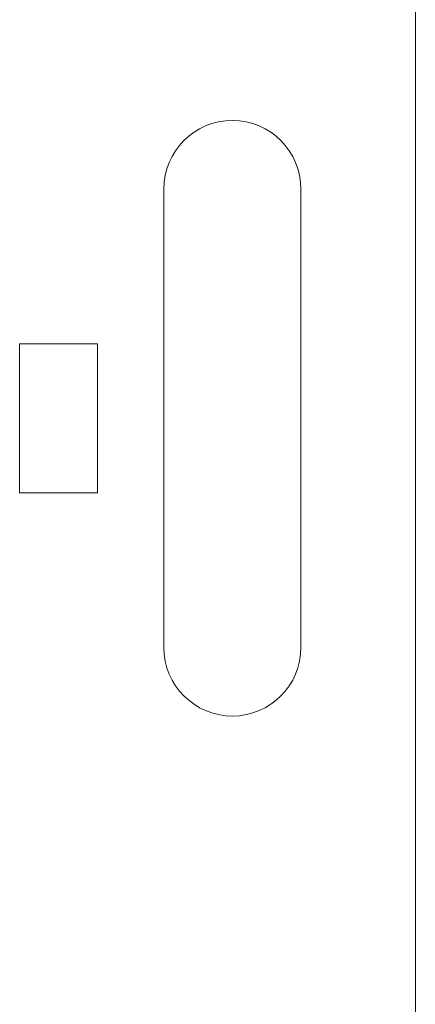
# Model space of a CAD drawing. Header units: millimetres. Extents: x 3163 to 5187, y 223 to 1022.
# Tile 5 of 15: x 3969 to 4055, y 469 to 684. Entities that reach past the tile are written whole.
import ezdxf

# ---------------------------------------------------------------- set-up
doc = ezdxf.new("R2010")
doc.units = ezdxf.units.MM

msp = doc.modelspace()

# ---------------------------------------------------------------- linework, layer by layer
at = {"color": 7, "linetype": 'Continuous', "lineweight": 15}
for p, q in [((4055.4, 306.06), (4055.4, 821.96)), ((4000.4, 546.56), (4000.4, 646.56)), ((4030.4, 646.56), (4030.4, 546.56)), ((3968.9, 612.81), (3985.9, 612.81)), ((3968.9, 580.31), (3968.9, 612.81)), ((3985.9, 612.81), (3985.9, 580.31)), ((3985.9, 580.31), (3968.9, 580.31))]:
    msp.add_line(p, q, dxfattribs=at)
at = {"color": 7, "linetype": 'Continuous', "lineweight": 15, "extrusion": (0, 0, -1)}
for centre, start, end in [((-4015.4, 646.56), 0, 180), ((-4015.4, 546.56), 180, 0)]:
    msp.add_arc(centre, 15, start, end, dxfattribs=at)

doc.saveas('drawing.dxf')
